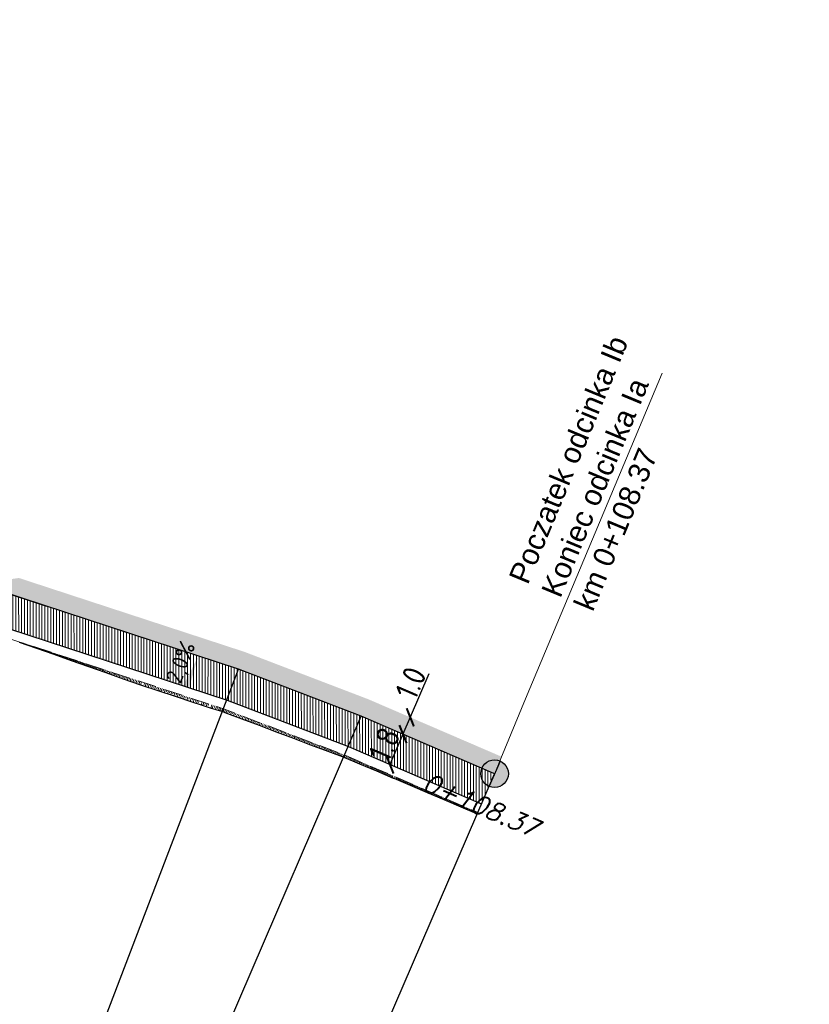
# Model space of a CAD drawing. Header units: metres. Extents: x 8431043 to 8456388, y 5766167 to 5771876.
# Tile 27 of 31: x 8434361 to 8434404, y 5770192 to 5770245. Entities that reach past the tile are written whole.
import ezdxf

# ---------------------------------------------------------------- set-up
doc = ezdxf.new("R2010")
doc.units = ezdxf.units.M
for name, pattern in [('4011', [6, 4, -2]), ('ACAD_ISO03W100', [30, 12, -18]), ('ACAD_ISO10W100', [18, 12, -3, 0, -3]), ('CIĄGŁA', [0])]:
    doc.linetypes.add(name, pattern=pattern)
for name, color, linetype, lineweight in [('_OPISY', 7, 'Continuous', 25), ('kreskowanie skarp', 250, 'Continuous', 15), ('linia', 7, 'CIĄGŁA', 20), ('pochylenia', 7, 'Continuous', 13), ('WYMIARY', 253, 'Continuous', 13), ('Zalacznik_3_Rowy DW837|Zalacznik_3_Rowy DW837|zdi pobocze', 250, '4011', 18), ('zdi_obrzeze chodnikowe 8x30', 6, 'Continuous', 30)]:
    doc.layers.add(name, color=color, linetype=linetype, lineweight=lineweight)
for name, color, linetype in [('C-DROGI-SYTUACJA', 7, 'Continuous'), ('C-DROGI-SYTUACJA-ETYKIETY', 1, 'Continuous'), ('DRO_Podzespół', 7, 'Continuous'), ('S-5_opis_hektometr', 20, 'Continuous'), ('S-5_opis_pkt_geometrycznych', 20, 'Continuous')]:
    doc.layers.add(name, color=color, linetype=linetype)
doc.layers.add('hatch zdi chodniki', color=7, linetype='Continuous', lineweight=0, true_color=0x8345ba)
doc.styles.add('! romans poch 1.8 mm szer 1', font='romans.shx', dxfattribs={"oblique": 15, "height": 1.8})
doc.styles.add('ISOCP', font='geniso.shx')
doc.styles.add('własny_500', font='isocp.shx', dxfattribs={"width": 0.9, "height": 1.2})
doc.dimstyles.new('kopia własny 500', dxfattribs={"dimtxt": 1.2, "dimasz": 0.8, "dimexe": 0.1795, "dimexo": 0.0625, "dimgap": 0.09, "dimtad": 3, "dimdec": 1, "dimzin": 0, "dimdsep": 46, "dimtxsty": 'własny_500', "dimblk": 'ARCHTICK', "dimcen": 0.09, "dimaunit": 2, "dimadec": 4, "dimazin": 0, "dimtfac": 1, "dimtdec": 1, "dimtofl": 0, "dimtmove": 2, "dimatfit": 3, "dimldrblk": 'ARCHTICK', "dimfxl": 1, "dimtolj": 1, "dimtzin": 0, "dimarcsym": 0})

# ---------------------------------------------------------------- blocks, each defined once
blk = doc.blocks.new('_ARCHTICK')
at = {"color": 0, "linetype": 'ByBlock', "const_width": 0.15}
blk.add_lwpolyline([(-0.5, -0.5), (0.5, 0.5)], dxfattribs=at)
blk = doc.blocks.new('*D61')
at = {"layer": 'Defpoints', "color": 0, "transparency": 16777216}
for p in [(8434382.415, 5770207.279), (8434381.926, 5770206.401), (8434382.019, 5770206.36)]:
    blk.add_point(p, dxfattribs=at)
at = {"layer": 'WYMIARY', "color": 0, "lineweight": -2, "transparency": 16777216}
for p, q in [((8434383.339, 5770209.679), (8434382.322, 5770207.319)), ((8434382.322, 5770207.319), (8434381.926, 5770206.401))]:
    blk.add_line(p, q, dxfattribs=at)
at = {"layer": 'WYMIARY', "color": 0, "lineweight": -2, "transparency": 16777216, "xscale": 0.75, "yscale": 0.75, "zscale": 0.75}
for p, rotation in [((8434382.322, 5770207.319), 66.68936636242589), ((8434381.926, 5770206.401), 246.6893663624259)]:
    blk.add_blockref('_ARCHTICK', p, dxfattribs=dict(at, rotation=rotation))
at = {"layer": 'WYMIARY', "color": 0, "transparency": 16777216, "insert": (8434382.349, 5770209.19), "char_height": 1.25, "attachment_point": 5, "rotation": 66.6894, "style": 'ISOCP'}
blk.add_mtext('\\A1;1.0', dxfattribs=at)
blk = doc.blocks.new('*D62')
at = {"layer": 'Defpoints', "color": 0, "transparency": 16777216}
for p in [(8434382.019, 5770206.36), (8434381.214, 5770204.748), (8434381.214, 5770204.748)]:
    blk.add_point(p, dxfattribs=at)
at = {"layer": 'WYMIARY', "color": 0, "lineweight": -2, "transparency": 16777216}
blk.add_line((8434381.926, 5770206.401), (8434381.214, 5770204.748), dxfattribs=at)
at = {"layer": 'WYMIARY', "color": 0, "lineweight": -2, "transparency": 16777216, "xscale": 0.75, "yscale": 0.75, "zscale": 0.75}
for p, rotation in [((8434381.926, 5770206.401), 66.68936636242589), ((8434381.214, 5770204.748), 246.6893663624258)]:
    blk.add_blockref('_ARCHTICK', p, dxfattribs=dict(at, rotation=rotation))
at = {"layer": 'WYMIARY', "color": 0, "transparency": 16777216, "insert": (8434380.913, 5770205.857), "char_height": 1.25, "attachment_point": 5, "rotation": 66.6894, "style": 'ISOCP'}
blk.add_mtext('\\A1;1.8', dxfattribs=at)
blk = doc.blocks.new('*D75')
at = {"layer": 'Defpoints', "color": 0, "transparency": 16777216}
for p in [(8434749.828, 5771876.32), (8434750.943, 5771875.576), (8432377.706, 5768319.94)]:
    blk.add_point(p, dxfattribs=at)
at = {"layer": 'WYMIARY', "color": 0, "lineweight": -2, "transparency": 16777216}
blk.add_line((8432378.821, 5768319.196), (8434750.943, 5771875.576), dxfattribs=at)
at = {"layer": 'WYMIARY', "color": 0, "lineweight": -2, "transparency": 16777216, "xscale": 0.75, "yscale": 0.75, "zscale": 0.75}
for p, rotation in [((8434750.943, 5771875.576), 56.29653123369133), ((8432378.821, 5768319.196), 236.2965312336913)]:
    blk.add_blockref('_ARCHTICK', p, dxfattribs=dict(at, rotation=rotation))
at = {"layer": 'WYMIARY', "color": 0, "transparency": 16777216, "insert": (8433564.287, 5770097.783), "char_height": 1.25, "attachment_point": 5, "rotation": 56.2965, "style": 'ISOCP'}
blk.add_mtext('\\A1;4274.9', dxfattribs=at)
blk = doc.blocks.new('*U80')
at = {"layer": 'C-DROGI-SYTUACJA', "color": 1, "linetype": 'ACAD_ISO10W100', "lineweight": 13, "ltscale": 0.3}
for p, q in [((8434372.966, 5770209.937), (8434304.064, 5770232.504)), ((8434379.651, 5770207.381), (8434372.966, 5770209.937)), ((8434386.914, 5770204.251), (8434379.651, 5770207.381))]:
    blk.add_line(p, q, dxfattribs=at)
at = {"layer": 'C-DROGI-SYTUACJA', "color": 253, "linetype": 'ACAD_ISO03W100', "lineweight": 13, "ltscale": 0.1}
for p, q in [((8434372.966, 5770209.937), (8434372.966, 5770209.937)), ((8434372.966, 5770209.937), (8434372.966, 5770209.937)), ((8434379.651, 5770207.381), (8434379.651, 5770207.381)), ((8434379.651, 5770207.381), (8434379.651, 5770207.381))]:
    blk.add_line(p, q, dxfattribs=at)
blk = doc.blocks.new('symbol hektometru sytuacja')
at = {"layer": 'S-5_opis_hektometr'}
blk.add_hatch(color=1, dxfattribs=at).paths.add_polyline_path([(0, 0.5, 0.414214), (-0.5, 0, 0.414214), (0, -0.5)])
at = {"layer": 'S-5_opis_hektometr', "color": 1}
blk.add_lwpolyline([(0, -0.5), (0, 0.5)], dxfattribs=at)
blk.add_circle((0, 0), 0.5, dxfattribs=at)
blk = doc.blocks.new('*U81')
at = {"layer": 'S-5_opis_hektometr', "color": 1, "linetype": 'Continuous', "lineweight": -3, "xscale": 1.5, "yscale": 1.5, "zscale": 1.5, "rotation": 156.6893663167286}
blk.add_blockref('symbol hektometru sytuacja', (8434386.914, 5770204.251), dxfattribs=at)
at = {"layer": 'S-5_opis_hektometr', "color": 7, "linetype": 'Continuous', "lineweight": -3, "insert": (8434386.37, 5770202.988), "char_height": 1, "attachment_point": 2, "rotation": 336.6894, "style": '! romans poch 1.8 mm szer 1'}
blk.add_mtext('0+108.37', dxfattribs=at)
blk = doc.blocks.new('*U82')
at = {"layer": 'S-5_opis_pkt_geometrycznych', "color": 20, "linetype": 'Continuous', "lineweight": -3}
for p, q in [((8434361.077, 5770178.847), (8434372.966, 5770209.937)), ((8434366.452, 5770176.749), (8434379.651, 5770207.381)), ((8434368.697, 5770161.973), (8434386.914, 5770204.251))]:
    blk.add_line(p, q, dxfattribs=at)
blk = doc.blocks.new('sdd')
at = {"layer": 'linia', "flags": 128}
blk.add_lwpolyline([(8434386.914, 5770204.251), (8434388.604, 5770208.328), (8434396.05, 5770226.058)], dxfattribs=at)
at = {"layer": 'C-DROGI-SYTUACJA', "color": 7, "linetype": 'Continuous', "lineweight": -3}
blk.add_blockref('*U80', (0, 0), dxfattribs=at)
at = {"layer": 'C-DROGI-SYTUACJA-ETYKIETY', "color": 4, "linetype": 'Continuous', "lineweight": 35}
for name in ['*U81', '*U82']:
    blk.add_blockref(name, (0, 0), dxfattribs=at)
at = {"layer": '_OPISY', "linetype": 'Continuous', "insert": (8434392.277, 5770213.019), "char_height": 1.15, "width": 39.94755, "attachment_point": 7, "rotation": 67.5241, "style": 'ISOCP'}
blk.add_mtext('{\\fArial|b0|i0|c238|p34;Poczatek odcinka Ib\\PKoniec odcinka Ia\\Pkm 0+108.37}', dxfattribs=at)

msp = doc.modelspace()

# ---------------------------------------------------------------- hatches: boundary and pattern name
at = {"layer": 'hatch zdi chodniki', "lineweight": 13, "transparency": 33554687}
h = msp.add_hatch(dxfattribs=at)
h.set_pattern_fill('DOTS', color=3, scale=0.13, style=0)
h.paths.add_polyline_path([(8434291.477, 5770237.592), (8434289.272, 5770237.22), (8434294.219, 5770235.709), (8434304.064, 5770232.504), (8434352.975, 5770216.485), (8434351.386, 5770218.057), (8434304.375, 5770233.454), (8434294.52, 5770236.663)])
h.paths.add_polyline_path([(8434266.018, 5770244.733), (8434265.639, 5770244.676), (8434266.015, 5770244.554)])
h.paths.add_polyline_path([(8434267.85, 5770245.01), (8434266.018, 5770244.733), (8434266.015, 5770244.554), (8434270.421, 5770243.126), (8434280.902, 5770239.775), (8434284.092, 5770238.801), (8434282.471, 5770240.342), (8434281.2, 5770240.73), (8434270.728, 5770244.077)])
h.paths.add_polyline_path([(8434149.083, 5770283.339), (8434146.907, 5770283.089), (8434157.392, 5770279.145), (8434183.652, 5770271.152), (8434226.176, 5770257.466), (8434259.239, 5770246.75), (8434257.644, 5770248.318), (8434226.484, 5770258.418), (8434183.951, 5770272.107), (8434157.714, 5770280.092)])
h.paths.add_polyline_path([(8434094.662, 5770300.267), (8434093.121, 5770301.888), (8434084.6, 5770304.97), (8434081.22, 5770305.98), (8434077.409, 5770307.545), (8434076.937, 5770306.658), (8434080.886, 5770305.036), (8434084.287, 5770304.02)])
h.paths.add_polyline_path([(8434101.584, 5770298.826), (8434099.363, 5770298.566), (8434102.578, 5770297.403), (8434143.622, 5770284.325), (8434142.025, 5770285.883), (8434102.9, 5770298.35)])
h.paths.add_polyline_path([(8434011.442, 5770340.526), (8434009.246, 5770340.649), (8434010.908, 5770339.677), (8434013.388, 5770338.368), (8434047.859, 5770319.647), (8434066.478, 5770310.954), (8434076.937, 5770306.658), (8434077.409, 5770307.545), (8434066.88, 5770311.87), (8434048.31, 5770320.54), (8434013.86, 5770339.25)])
h.paths.add_polyline_path([(8433893.006, 5770405.515), (8433891.889, 5770405.573), (8433905.229, 5770398.018), (8433905.33, 5770397.958), (8433905.528, 5770398.422), (8433905.48, 5770398.45)])
h.paths.add_polyline_path([(8433748.793, 5770512.117), (8433746.759, 5770513.046), (8433749.963, 5770509.073), (8433750.804, 5770508.222), (8433762.888, 5770493.325), (8433772.314, 5770482.022), (8433776.22, 5770478.9), (8433763.66, 5770493.96), (8433751.55, 5770508.89), (8433750.71, 5770509.74)])
h.paths.add_polyline_path([(8433722.133, 5770543.576), (8433721.656, 5770545.761), (8433699.12, 5770573.7), (8433684.56, 5770591.47), (8433678.06, 5770600.19), (8433665.01, 5770615.39), (8433650.72, 5770633.02), (8433646.54, 5770638.47), (8433641.4, 5770644.56), (8433638.24, 5770647.86), (8433633.92, 5770651.89), (8433628.93, 5770655.99), (8433625.45, 5770658.54), (8433620.64, 5770661.61), (8433615.52, 5770664.21), (8433611.16, 5770665.93), (8433605.98, 5770667.46), (8433600.42, 5770668.54), (8433595.22, 5770669.19), (8433591.69, 5770669.45), (8433588.3, 5770669.58), (8433585.73, 5770669.59), (8433584.66, 5770669.57), (8433578.02, 5770669.4), (8433570.07, 5770668.93), (8433535.02, 5770665.16), (8433485.31, 5770659.82), (8433471.71, 5770658.26), (8433462.94, 5770656.9), (8433452.67, 5770654.68), (8433445.44, 5770652.68), (8433437.08, 5770649.89), (8433430.89, 5770647.48), (8433422.58, 5770643.75), (8433415.28, 5770639.99), (8433407.52, 5770635.43), (8433399.86, 5770630.32), (8433394.21, 5770626.11), (8433389.06, 5770621.91), (8433384.92, 5770618.26), (8433379.84, 5770613.41), (8433375.1, 5770608.47), (8433369.83, 5770602.43), (8433366.47, 5770598.28), (8433360.39, 5770590.39), (8433330.15, 5770550.58), (8433325.4, 5770544.43), (8433322.62, 5770541.08), (8433319.22, 5770537.42), (8433315.34, 5770533.91), (8433311.49, 5770531.11), (8433308.5, 5770529.35), (8433305.18, 5770527.75), (8433300.92, 5770526.19), (8433296.07, 5770525.01), (8433292.33, 5770524.5), (8433289.92, 5770524.35), (8433287.56, 5770524.33), (8433283.49, 5770524.61), (8433278.75, 5770525.44), (8433274.38, 5770526.72), (8433271.03, 5770528.06), (8433267.26, 5770529.98), (8433263.73, 5770532.25), (8433259.5, 5770535.71), (8433256.42, 5770538.88), (8433255.372, 5770540.221), (8433254.831, 5770539.289), (8433255.665, 5770538.222), (8433258.823, 5770534.972), (8433263.141, 5770531.44), (8433266.761, 5770529.112), (8433270.617, 5770527.148), (8433274.053, 5770525.774), (8433278.523, 5770524.465), (8433283.369, 5770523.616), (8433287.53, 5770523.33), (8433289.955, 5770523.35), (8433292.429, 5770523.504), (8433296.256, 5770524.026), (8433301.211, 5770525.232), (8433305.57, 5770526.828), (8433308.972, 5770528.467), (8433312.039, 5770530.273), (8433315.971, 5770533.133), (8433319.923, 5770536.708), (8433323.372, 5770540.42), (8433326.181, 5770543.805), (8433330.944, 5770549.972), (8433361.184, 5770589.782), (8433367.255, 5770597.66), (8433370.596, 5770601.786), (8433375.838, 5770607.795), (8433380.546, 5770612.702), (8433385.596, 5770617.523), (8433389.707, 5770621.147), (8433394.825, 5770625.321), (8433400.437, 5770629.503), (8433408.051, 5770634.582), (8433415.763, 5770639.114), (8433423.014, 5770642.849), (8433431.276, 5770646.557), (8433437.42, 5770648.949), (8433445.732, 5770651.723), (8433452.909, 5770653.709), (8433463.122, 5770655.916), (8433471.844, 5770657.269), (8433485.42, 5770658.826), (8433535.127, 5770664.166), (8433570.153, 5770667.933), (8433577.874, 5770668.39), (8433592.619, 5770665.234), (8433598.335, 5770664.537), (8433606.412, 5770662.749), (8433611.111, 5770661.077), (8433616.22, 5770658.705), (8433620.647, 5770656.174), (8433628.138, 5770651.177), (8433630.683, 5770649.391), (8433643.107, 5770640.987), (8433645.761, 5770637.843), (8433649.935, 5770632.401), (8433664.242, 5770614.749), (8433677.279, 5770599.565), (8433683.772, 5770590.854), (8433698.344, 5770573.069)])
h.paths.add_polyline_path([(8433727.509, 5770538.504), (8433725.475, 5770539.433), (8433743.033, 5770517.666), (8433742.555, 5770519.85)])
h.paths.add_polyline_path([(8433804.671, 5770453.717), (8433807.358, 5770451.327), (8433816.902, 5770444.971), (8433867.591, 5770417.645), (8433884.716, 5770409.271), (8433884.037, 5770410.16), (8433867.82, 5770418.09), (8433817.16, 5770445.4)])
h.paths.add_polyline_path([(8434386.872, 5770204.269), (8434387.262, 5770205.19), (8434380.028, 5770208.307), (8434373.3, 5770210.88), (8434361.004, 5770214.907), (8434358.792, 5770214.579), (8434372.966, 5770209.937), (8434379.651, 5770207.381)])
h.paths.add_polyline_path([(8433975.043, 5770359.953), (8433974.8, 5770359.516), (8433982.782, 5770355.08), (8434001.014, 5770345.462), (8434003.204, 5770344.181), (8434001.72, 5770345.655), (8433983.02, 5770355.52)])
at = {"layer": 'hatch zdi chodniki', "lineweight": 5}
h = msp.add_hatch(dxfattribs=at)
h.set_pattern_fill('ANSI31', color=256, scale=0.05, angle=45, style=0)
h.paths.add_polyline_path([(8434283.566, 5770237.08), (8434284.092, 5770238.801), (8434280.902, 5770239.775), (8434270.421, 5770243.126), (8434266.015, 5770244.554), (8434265.975, 5770242.674), (8434269.87, 5770241.412), (8434280.365, 5770238.057)])
h.paths.add_polyline_path([(8434289.272, 5770237.22), (8434288.747, 5770235.498), (8434293.678, 5770233.992), (8434303.506, 5770230.793), (8434352.414, 5770214.774), (8434352.975, 5770216.485), (8434304.064, 5770232.504), (8434294.219, 5770235.709)])
h.paths.add_polyline_path([(8434386.169, 5770202.612), (8434386.872, 5770204.269), (8434379.651, 5770207.381), (8434372.966, 5770209.937), (8434358.792, 5770214.579), (8434358.232, 5770212.869), (8434372.364, 5770208.24), (8434378.973, 5770205.713)])

# ---------------------------------------------------------------- linework, layer by layer
at = {"layer": 'C-DROGI-SYTUACJA', "color": 1, "linetype": 'ACAD_ISO10W100', "lineweight": 13, "ltscale": 0.3}
for p, q in [((8434372.966, 5770209.937), (8434304.064, 5770232.504)), ((8434379.651, 5770207.381), (8434372.966, 5770209.937)), ((8434386.914, 5770204.251), (8434379.651, 5770207.381))]:
    msp.add_line(p, q, dxfattribs=at)
at = {"layer": 'C-DROGI-SYTUACJA', "color": 253, "linetype": 'ACAD_ISO03W100', "lineweight": 13, "ltscale": 0.1}
for p, q in [((8434372.966, 5770209.937), (8434372.966, 5770209.937)), ((8434372.966, 5770209.937), (8434372.966, 5770209.937)), ((8434379.651, 5770207.381), (8434379.651, 5770207.381)), ((8434379.651, 5770207.381), (8434379.651, 5770207.381))]:
    msp.add_line(p, q, dxfattribs=at)
at = {"layer": 'DRO_Podzespół'}
msp.add_lwpolyline([(8434385.94, 5770202.07), (8434385.096, 5770202.429), (8434384.176, 5770202.821), (8434383.255, 5770203.212), (8434382.335, 5770203.603), (8434381.442, 5770203.983), (8434381.415, 5770203.994), (8434380.494, 5770204.385), (8434379.573, 5770204.775), (8434378.724, 5770205.135), (8434378.691, 5770205.151), (8434378.672, 5770205.16), (8434378.785, 5770205.111), (8434377.848, 5770205.46), (8434376.911, 5770205.812), (8434375.975, 5770206.164), (8434375.039, 5770206.515), (8434374.103, 5770206.867), (8434373.167, 5770207.218), (8434372.231, 5770207.57), (8434372.123, 5770207.611), (8434372.083, 5770207.628), (8434372.06, 5770207.638), (8434371.44, 5770207.826), (8434370.888, 5770208.003), (8434370.489, 5770208.133), (8434369.538, 5770208.445), (8434368.588, 5770208.756), (8434367.64, 5770209.072), (8434366.696, 5770209.404), (8434365.753, 5770209.737), (8434364.809, 5770210.069), (8434363.866, 5770210.401), (8434362.922, 5770210.733), (8434361.979, 5770211.065), (8434361.035, 5770211.397)], dxfattribs=at)
at = {"layer": 'kreskowanie skarp'}
for p, q in [((8434361.114, 5770211.399), (8434361.105, 5770211.372)), ((8434361.21, 5770211.367), (8434361.205, 5770211.353)), ((8434361.224, 5770211.363), (8434361.215, 5770211.334)), ((8434361.239, 5770211.358), (8434361.234, 5770211.343)), ((8434361.253, 5770211.353), (8434361.244, 5770211.324)), ((8434361.268, 5770211.348), (8434361.263, 5770211.333)), ((8434361.283, 5770211.343), (8434361.273, 5770211.313)), ((8434361.298, 5770211.338), (8434361.293, 5770211.323)), ((8434361.313, 5770211.334), (8434361.303, 5770211.303)), ((8434361.328, 5770211.328), (8434361.323, 5770211.313)), ((8434361.344, 5770211.323), (8434361.334, 5770211.292)), ((8434361.36, 5770211.318), (8434361.354, 5770211.302)), ((8434361.375, 5770211.313), (8434361.365, 5770211.281)), ((8434361.392, 5770211.308), (8434361.386, 5770211.292)), ((8434361.408, 5770211.302), (8434361.397, 5770211.27)), ((8434361.424, 5770211.297), (8434361.419, 5770211.281)), ((8434361.441, 5770211.292), (8434361.43, 5770211.258)), ((8434361.458, 5770211.286), (8434361.452, 5770211.269)), ((8434361.474, 5770211.281), (8434361.463, 5770211.246)), ((8434361.492, 5770211.275), (8434361.486, 5770211.258)), ((8434361.509, 5770211.269), (8434361.497, 5770211.234)), ((8434361.526, 5770211.264), (8434361.521, 5770211.246)), ((8434361.544, 5770211.258), (8434361.532, 5770211.222)), ((8434361.562, 5770211.252), (8434361.556, 5770211.234)), ((8434361.58, 5770211.246), (8434361.568, 5770211.209)), ((8434361.598, 5770211.24), (8434361.592, 5770211.222)), ((8434361.617, 5770211.234), (8434361.605, 5770211.197)), ((8434361.636, 5770211.228), (8434361.629, 5770211.209)), ((8434361.655, 5770211.222), (8434361.642, 5770211.183)), ((8434361.674, 5770211.215), (8434361.667, 5770211.196)), ((8434361.693, 5770211.209), (8434361.68, 5770211.17)), ((8434361.713, 5770211.203), (8434361.706, 5770211.183)), ((8434361.732, 5770211.196), (8434361.719, 5770211.156)), ((8434361.752, 5770211.19), (8434361.746, 5770211.169)), ((8434361.772, 5770211.183), (8434361.759, 5770211.142)), ((8434361.793, 5770211.176), (8434361.786, 5770211.156)), ((8434361.814, 5770211.17), (8434361.8, 5770211.128)), ((8434361.834, 5770211.163), (8434361.827, 5770211.142)), ((8434361.855, 5770211.156), (8434361.841, 5770211.113)), ((8434361.877, 5770211.149), (8434361.87, 5770211.127)), ((8434361.898, 5770211.142), (8434361.884, 5770211.098)), ((8434361.92, 5770211.135), (8434361.913, 5770211.113)), ((8434361.942, 5770211.127), (8434361.928, 5770211.083)), ((8434361.964, 5770211.12), (8434361.957, 5770211.098)), ((8434361.987, 5770211.113), (8434361.972, 5770211.067)), ((8434362.01, 5770211.105), (8434362.002, 5770211.082)), ((8434362.033, 5770211.098), (8434362.017, 5770211.051)), ((8434362.056, 5770211.09), (8434362.048, 5770211.067)), ((8434362.079, 5770211.082), (8434362.064, 5770211.035)), ((8434362.103, 5770211.075), (8434362.095, 5770211.051)), ((8434362.127, 5770211.067), (8434362.111, 5770211.018)), ((8434362.152, 5770211.059), (8434362.144, 5770211.034)), ((8434362.176, 5770211.051), (8434362.16, 5770211.001)), ((8434362.201, 5770211.043), (8434362.193, 5770211.018)), ((8434362.226, 5770211.034), (8434362.209, 5770210.984)), ((8434362.251, 5770211.026), (8434362.243, 5770211)), ((8434362.277, 5770211.018), (8434362.26, 5770210.966)), ((8434362.303, 5770211.009), (8434362.295, 5770210.983)), ((8434362.329, 5770211.001), (8434362.312, 5770210.948)), ((8434362.356, 5770210.992), (8434362.347, 5770210.965)), ((8434362.383, 5770210.983), (8434362.365, 5770210.929)), ((8434362.41, 5770210.974), (8434362.401, 5770210.947)), ((8434362.437, 5770210.965), (8434362.419, 5770210.91)), ((8434362.465, 5770210.956), (8434362.456, 5770210.928)), ((8434362.493, 5770210.947), (8434362.474, 5770210.89)), ((8434362.521, 5770210.938), (8434362.512, 5770210.909)), ((8434362.55, 5770210.928), (8434362.531, 5770210.871)), ((8434362.579, 5770210.919), (8434362.569, 5770210.89)), ((8434362.608, 5770210.909), (8434362.589, 5770210.85)), ((8434362.638, 5770210.9), (8434362.628, 5770210.87)), ((8434362.667, 5770210.89), (8434362.648, 5770210.829)), ((8434362.698, 5770210.88), (8434362.688, 5770210.849)), ((8434362.728, 5770210.87), (8434362.708, 5770210.808)), ((8434362.759, 5770210.86), (8434362.749, 5770210.829)), ((8434362.79, 5770210.85), (8434362.77, 5770210.786)), ((8434362.822, 5770210.839), (8434362.811, 5770210.807)), ((8434362.854, 5770210.829), (8434362.833, 5770210.764)), ((8434362.886, 5770210.818), (8434362.875, 5770210.786)), ((8434362.919, 5770210.808), (8434362.897, 5770210.742)), ((8434362.952, 5770210.797), (8434362.941, 5770210.763)), ((8434362.985, 5770210.786), (8434362.963, 5770210.718)), ((8434363.019, 5770210.775), (8434363.008, 5770210.741)), ((8434363.053, 5770210.764), (8434363.03, 5770210.695)), ((8434363.087, 5770210.752), (8434363.076, 5770210.718)), ((8434363.122, 5770210.741), (8434363.099, 5770210.671)), ((8434363.157, 5770210.729), (8434363.146, 5770210.694)), ((8434363.193, 5770210.718), (8434363.169, 5770210.646)), ((8434363.229, 5770210.706), (8434363.217, 5770210.67)), ((8434363.265, 5770210.694), (8434363.241, 5770210.62)), ((8434363.302, 5770210.682), (8434363.29, 5770210.645)), ((8434363.339, 5770210.67), (8434363.315, 5770210.595)), ((8434363.377, 5770210.658), (8434363.365, 5770210.619)), ((8434363.415, 5770210.645), (8434363.39, 5770210.568)), ((8434363.453, 5770210.632), (8434363.441, 5770210.594)), ((8434363.492, 5770210.62), (8434363.467, 5770210.541)), ((8434363.532, 5770210.607), (8434363.519, 5770210.567)), ((8434363.571, 5770210.594), (8434363.545, 5770210.514)), ((8434363.611, 5770210.581), (8434363.598, 5770210.54)), ((8434363.652, 5770210.567), (8434363.625, 5770210.485)), ((8434363.693, 5770210.554), (8434363.679, 5770210.513)), ((8434363.734, 5770210.54), (8434363.707, 5770210.457)), ((8434363.776, 5770210.527), (8434363.763, 5770210.484)), ((8434363.819, 5770210.513), (8434363.791, 5770210.427)), ((8434363.862, 5770210.499), (8434363.847, 5770210.455)), ((8434363.905, 5770210.485), (8434363.876, 5770210.397)), ((8434363.949, 5770210.47), (8434363.934, 5770210.426)), ((8434363.993, 5770210.456), (8434363.964, 5770210.366)), ((8434364.038, 5770210.441), (8434364.023, 5770210.396)), ((8434364.083, 5770210.426), (8434364.053, 5770210.335)), ((8434364.129, 5770210.411), (8434364.114, 5770210.365)), ((8434364.175, 5770210.396), (8434364.145, 5770210.303)), ((8434364.222, 5770210.381), (8434364.206, 5770210.333)), ((8434364.269, 5770210.365), (8434364.238, 5770210.27)), ((8434364.317, 5770210.35), (8434364.301, 5770210.301)), ((8434364.365, 5770210.334), (8434364.333, 5770210.236)), ((8434364.414, 5770210.318), (8434364.398, 5770210.268)), ((8434364.464, 5770210.302), (8434364.431, 5770210.202)), ((8434364.514, 5770210.285), (8434364.497, 5770210.235)), ((8434364.564, 5770210.269), (8434364.531, 5770210.167)), ((8434364.615, 5770210.252), (8434364.598, 5770210.2)), ((8434364.667, 5770210.235), (8434364.632, 5770210.131)), ((8434364.719, 5770210.218), (8434364.702, 5770210.165)), ((8434364.772, 5770210.201), (8434364.737, 5770210.094)), ((8434364.825, 5770210.183), (8434364.807, 5770210.129)), ((8434364.879, 5770210.166), (8434364.843, 5770210.057)), ((8434364.933, 5770210.148), (8434364.915, 5770210.093)), ((8434364.988, 5770210.13), (8434364.952, 5770210.018)), ((8434365.044, 5770210.112), (8434365.026, 5770210.055)), ((8434365.1, 5770210.093), (8434365.063, 5770209.979)), ((8434365.157, 5770210.074), (8434365.138, 5770210.017)), ((8434365.215, 5770210.056), (8434365.177, 5770209.939)), ((8434365.273, 5770210.037), (8434365.254, 5770209.978)), ((8434365.332, 5770210.017), (8434365.293, 5770209.898)), ((8434365.391, 5770209.998), (8434365.372, 5770209.938)), ((8434365.451, 5770209.978), (8434365.412, 5770209.857)), ((8434365.512, 5770209.958), (8434365.492, 5770209.897)), ((8434365.574, 5770209.938), (8434365.533, 5770209.814)), ((8434365.636, 5770209.918), (8434365.615, 5770209.855)), ((8434365.698, 5770209.897), (8434365.657, 5770209.77)), ((8434365.762, 5770209.876), (8434365.741, 5770209.812)), ((8434365.826, 5770209.855), (8434365.784, 5770209.726)), ((8434365.891, 5770209.834), (8434365.87, 5770209.769)), ((8434365.957, 5770209.813), (8434365.913, 5770209.68)), ((8434366.023, 5770209.791), (8434366.001, 5770209.724)), ((8434366.09, 5770209.769), (8434366.046, 5770209.633)), ((8434366.158, 5770209.747), (8434366.135, 5770209.678)), ((8434366.226, 5770209.724), (8434366.181, 5770209.586)), ((8434366.296, 5770209.702), (8434366.273, 5770209.632)), ((8434366.366, 5770209.679), (8434366.319, 5770209.537)), ((8434366.436, 5770209.655), (8434366.413, 5770209.584)), ((8434366.508, 5770209.632), (8434366.461, 5770209.487)), ((8434366.58, 5770209.608), (8434366.556, 5770209.535)), ((8434366.653, 5770209.584), (8434366.605, 5770209.436)), ((8434366.727, 5770209.56), (8434366.703, 5770209.485)), ((8434366.802, 5770209.536), (8434366.753, 5770209.384)), ((8434366.878, 5770209.511), (8434366.853, 5770209.434)), ((8434366.954, 5770209.486), (8434366.904, 5770209.331)), ((8434367.031, 5770209.461), (8434367.006, 5770209.382)), ((8434367.11, 5770209.435), (8434367.058, 5770209.277)), ((8434367.189, 5770209.409), (8434367.162, 5770209.329)), ((8434367.268, 5770209.383), (8434367.216, 5770209.222)), ((8434367.349, 5770209.357), (8434367.322, 5770209.275)), ((8434367.431, 5770209.33), (8434367.377, 5770209.165)), ((8434367.513, 5770209.303), (8434367.486, 5770209.219)), ((8434367.597, 5770209.276), (8434367.541, 5770209.107)), ((8434367.625, 5770209.077), (8434367.681, 5770209.248)), ((8434367.708, 5770209.048), (8434367.708, 5770209.049)), ((8434367.848, 5770209.193), (8434367.82, 5770209.107)), ((8434367.934, 5770209.165), (8434367.877, 5770208.993)), ((8434368.02, 5770209.137), (8434367.992, 5770209.051)), ((8434368.106, 5770209.109), (8434368.049, 5770208.936)), ((8434368.193, 5770209.08), (8434368.164, 5770208.994)), ((8434368.279, 5770209.052), (8434368.222, 5770208.878)), ((8434368.366, 5770209.023), (8434368.338, 5770208.936)), ((8434368.454, 5770208.995), (8434368.396, 5770208.82)), ((8434368.541, 5770208.966), (8434368.512, 5770208.878)), ((8434368.629, 5770208.937), (8434368.571, 5770208.761)), ((8434368.659, 5770208.732), (8434368.717, 5770208.908)), ((8434368.8, 5770208.881), (8434368.743, 5770208.705)), ((8434368.888, 5770208.852), (8434368.859, 5770208.764)), ((8434368.976, 5770208.824), (8434368.919, 5770208.648)), ((8434369.064, 5770208.795), (8434369.035, 5770208.707)), ((8434369.152, 5770208.766), (8434369.095, 5770208.59)), ((8434369.24, 5770208.737), (8434369.211, 5770208.649)), ((8434369.328, 5770208.708), (8434369.271, 5770208.532)), ((8434369.416, 5770208.68), (8434369.387, 5770208.592)), ((8434369.504, 5770208.651), (8434369.447, 5770208.475)), ((8434369.592, 5770208.622), (8434369.563, 5770208.534)), ((8434369.68, 5770208.593), (8434369.623, 5770208.417)), ((8434369.768, 5770208.564), (8434369.739, 5770208.476)), ((8434369.856, 5770208.535), (8434369.799, 5770208.359)), ((8434369.944, 5770208.507), (8434369.916, 5770208.419)), ((8434370.032, 5770208.478), (8434369.975, 5770208.302)), ((8434370.12, 5770208.449), (8434370.092, 5770208.361)), ((8434370.208, 5770208.42), (8434370.151, 5770208.244)), ((8434370.296, 5770208.391), (8434370.268, 5770208.303)), ((8434370.384, 5770208.362), (8434370.327, 5770208.186)), ((8434370.472, 5770208.334), (8434370.444, 5770208.246)), ((8434370.56, 5770208.305), (8434370.503, 5770208.129)), ((8434370.648, 5770208.276), (8434370.62, 5770208.188)), ((8434370.736, 5770208.247), (8434370.679, 5770208.071)), ((8434370.824, 5770208.218), (8434370.796, 5770208.13)), ((8434370.855, 5770208.014), (8434370.855, 5770208.014)), ((8434370.938, 5770207.987), (8434370.995, 5770208.162)), ((8434371.079, 5770208.135), (8434371.022, 5770207.96)), ((8434371.166, 5770208.106), (8434371.138, 5770208.019)), ((8434371.254, 5770208.078), (8434371.197, 5770207.904)), ((8434371.341, 5770208.049), (8434371.312, 5770207.963)), ((8434371.455, 5770207.821), (8434371.511, 5770207.993)), ((8434371.594, 5770207.966), (8434371.539, 5770207.796)), ((8434371.679, 5770207.938), (8434371.652, 5770207.854)), ((8434371.764, 5770207.911), (8434371.709, 5770207.744)), ((8434371.847, 5770207.883), (8434371.82, 5770207.801)), ((8434371.37, 5770207.847), (8434371.371, 5770207.848)), ((8434371.929, 5770207.857), (8434371.876, 5770207.694)), ((8434371.958, 5770207.669), (8434372.01, 5770207.83)), ((8434372.041, 5770207.642), (8434372.041, 5770207.642)), ((8434372.094, 5770207.803), (8434372.042, 5770207.644)), ((8434372.123, 5770207.611), (8434372.176, 5770207.772)), ((8434372.199, 5770207.578), (8434372.201, 5770207.581)), ((8434372.263, 5770207.744), (8434372.201, 5770207.581)), ((8434372.284, 5770207.549), (8434372.346, 5770207.712)), ((8434372.428, 5770207.68), (8434372.366, 5770207.519)), ((8434372.509, 5770207.649), (8434372.478, 5770207.569)), ((8434372.589, 5770207.619), (8434372.528, 5770207.458)), ((8434372.67, 5770207.588), (8434372.639, 5770207.508)), ((8434372.75, 5770207.557), (8434372.689, 5770207.398)), ((8434372.829, 5770207.527), (8434372.799, 5770207.447)), ((8434372.909, 5770207.497), (8434372.848, 5770207.338)), ((8434372.988, 5770207.466), (8434372.958, 5770207.387)), ((8434373.067, 5770207.436), (8434373.007, 5770207.278)), ((8434373.146, 5770207.406), (8434373.116, 5770207.327)), ((8434373.225, 5770207.376), (8434373.165, 5770207.219)), ((8434373.303, 5770207.346), (8434373.273, 5770207.268)), ((8434373.381, 5770207.316), (8434373.322, 5770207.16)), ((8434373.459, 5770207.286), (8434373.429, 5770207.209)), ((8434373.537, 5770207.256), (8434373.477, 5770207.102)), ((8434373.614, 5770207.227), (8434373.585, 5770207.15)), ((8434373.691, 5770207.197), (8434373.632, 5770207.043)), ((8434373.768, 5770207.168), (8434373.739, 5770207.091)), ((8434373.845, 5770207.139), (8434373.786, 5770206.986)), ((8434373.921, 5770207.109), (8434373.892, 5770207.033)), ((8434373.998, 5770207.08), (8434373.94, 5770206.928)), ((8434374.074, 5770207.051), (8434374.045, 5770206.975)), ((8434374.15, 5770207.022), (8434374.092, 5770206.871)), ((8434374.225, 5770206.993), (8434374.196, 5770206.918)), ((8434374.301, 5770206.964), (8434374.243, 5770206.814)), ((8434374.376, 5770206.936), (8434374.347, 5770206.861)), ((8434374.451, 5770206.907), (8434374.393, 5770206.758)), ((8434374.525, 5770206.878), (8434374.497, 5770206.804)), ((8434374.6, 5770206.85), (8434374.543, 5770206.701)), ((8434374.674, 5770206.822), (8434374.646, 5770206.748)), ((8434374.748, 5770206.793), (8434374.692, 5770206.646)), ((8434374.822, 5770206.765), (8434374.794, 5770206.691)), ((8434374.895, 5770206.737), (8434374.839, 5770206.59)), ((8434374.969, 5770206.709), (8434374.941, 5770206.636)), ((8434375.042, 5770206.681), (8434374.986, 5770206.535)), ((8434375.115, 5770206.653), (8434375.087, 5770206.58)), ((8434375.187, 5770206.625), (8434375.132, 5770206.48)), ((8434375.26, 5770206.598), (8434375.232, 5770206.525)), ((8434375.332, 5770206.57), (8434375.277, 5770206.426)), ((8434375.404, 5770206.542), (8434375.377, 5770206.47)), ((8434375.476, 5770206.515), (8434375.421, 5770206.372)), ((8434375.548, 5770206.487), (8434375.52, 5770206.416)), ((8434375.619, 5770206.46), (8434375.565, 5770206.318)), ((8434375.69, 5770206.433), (8434375.663, 5770206.362)), ((8434375.761, 5770206.406), (8434375.707, 5770206.264)), ((8434375.832, 5770206.379), (8434375.805, 5770206.308)), ((8434375.903, 5770206.352), (8434375.849, 5770206.211)), ((8434375.973, 5770206.325), (8434375.946, 5770206.255)), ((8434376.043, 5770206.298), (8434375.99, 5770206.158)), ((8434376.113, 5770206.271), (8434376.086, 5770206.202)), ((8434376.183, 5770206.245), (8434376.13, 5770206.106)), ((8434376.252, 5770206.218), (8434376.226, 5770206.149)), ((8434376.322, 5770206.192), (8434376.269, 5770206.053)), ((8434376.391, 5770206.165), (8434376.364, 5770206.096)), ((8434376.459, 5770206.139), (8434376.407, 5770206.001)), ((8434376.528, 5770206.113), (8434376.502, 5770206.044)), ((8434376.597, 5770206.086), (8434376.544, 5770205.95)), ((8434376.665, 5770206.06), (8434376.639, 5770205.992)), ((8434376.733, 5770206.034), (8434376.681, 5770205.899)), ((8434376.801, 5770206.008), (8434376.775, 5770205.941)), ((8434376.868, 5770205.982), (8434376.817, 5770205.848)), ((8434376.936, 5770205.957), (8434376.91, 5770205.889)), ((8434377.003, 5770205.931), (8434376.952, 5770205.797)), ((8434377.07, 5770205.905), (8434377.045, 5770205.838)), ((8434377.137, 5770205.88), (8434377.086, 5770205.746)), ((8434377.204, 5770205.854), (8434377.178, 5770205.788)), ((8434377.27, 5770205.829), (8434377.219, 5770205.696)), ((8434377.336, 5770205.804), (8434377.311, 5770205.737)), ((8434377.402, 5770205.778), (8434377.352, 5770205.647)), ((8434377.468, 5770205.753), (8434377.443, 5770205.687)), ((8434377.534, 5770205.728), (8434377.484, 5770205.597)), ((8434377.599, 5770205.703), (8434377.574, 5770205.638)), ((8434377.665, 5770205.678), (8434377.615, 5770205.548)), ((8434377.73, 5770205.653), (8434377.705, 5770205.588)), ((8434377.795, 5770205.628), (8434377.745, 5770205.499)), ((8434377.859, 5770205.604), (8434377.835, 5770205.539)), ((8434377.924, 5770205.579), (8434377.875, 5770205.45)), ((8434377.988, 5770205.554), (8434377.964, 5770205.49)), ((8434378.052, 5770205.53), (8434378.003, 5770205.402)), ((8434378.116, 5770205.505), (8434378.092, 5770205.442)), ((8434378.179, 5770205.481), (8434378.131, 5770205.355)), ((8434378.243, 5770205.457), (8434378.219, 5770205.394)), ((8434378.306, 5770205.433), (8434378.258, 5770205.307)), ((8434378.368, 5770205.409), (8434378.344, 5770205.346)), ((8434378.431, 5770205.385), (8434378.383, 5770205.261)), ((8434378.493, 5770205.361), (8434378.469, 5770205.299)), ((8434378.555, 5770205.338), (8434378.508, 5770205.214)), ((8434378.57, 5770205.191), (8434378.616, 5770205.311)), ((8434378.701, 5770205.282), (8434378.656, 5770205.164)), ((8434378.737, 5770205.128), (8434378.784, 5770205.25)), ((8434378.784, 5770205.25), (8434378.738, 5770205.129)), ((8434378.865, 5770205.215), (8434378.815, 5770205.1)), ((8434378.654, 5770205.159), (8434378.655, 5770205.161)), ((8434378.814, 5770205.097), (8434378.814, 5770205.098)), ((8434378.945, 5770205.18), (8434378.92, 5770205.122)), ((8434379.004, 5770205.155), (8434378.954, 5770205.038)), ((8434379.063, 5770205.13), (8434379.038, 5770205.071)), ((8434379.122, 5770205.105), (8434379.071, 5770204.988)), ((8434379.18, 5770205.079), (8434379.155, 5770205.021)), ((8434379.238, 5770205.054), (8434379.188, 5770204.938)), ((8434379.296, 5770205.029), (8434379.271, 5770204.971)), ((8434379.354, 5770205.004), (8434379.304, 5770204.889)), ((8434379.412, 5770204.979), (8434379.387, 5770204.922)), ((8434379.47, 5770204.955), (8434379.42, 5770204.84)), ((8434379.527, 5770204.93), (8434379.502, 5770204.873)), ((8434379.584, 5770204.905), (8434379.535, 5770204.791)), ((8434379.641, 5770204.881), (8434379.617, 5770204.824)), ((8434379.698, 5770204.856), (8434379.649, 5770204.743)), ((8434379.755, 5770204.832), (8434379.731, 5770204.775)), ((8434379.812, 5770204.807), (8434379.763, 5770204.694)), ((8434379.868, 5770204.783), (8434379.844, 5770204.727)), ((8434379.924, 5770204.759), (8434379.876, 5770204.646)), ((8434379.98, 5770204.734), (8434379.956, 5770204.679)), ((8434380.036, 5770204.71), (8434379.988, 5770204.599)), ((8434380.092, 5770204.686), (8434380.068, 5770204.631)), ((8434380.148, 5770204.662), (8434380.1, 5770204.552)), ((8434380.203, 5770204.639), (8434380.179, 5770204.583)), ((8434380.258, 5770204.615), (8434380.211, 5770204.505)), ((8434380.313, 5770204.591), (8434380.29, 5770204.536)), ((8434380.368, 5770204.567), (8434380.321, 5770204.458)), ((8434380.423, 5770204.544), (8434380.4, 5770204.489)), ((8434380.478, 5770204.52), (8434380.431, 5770204.411)), ((8434380.532, 5770204.497), (8434380.509, 5770204.443)), ((8434380.586, 5770204.473), (8434380.54, 5770204.365)), ((8434380.64, 5770204.45), (8434380.617, 5770204.396)), ((8434380.694, 5770204.427), (8434380.648, 5770204.319)), ((8434380.748, 5770204.404), (8434380.725, 5770204.35)), ((8434380.802, 5770204.381), (8434380.756, 5770204.274)), ((8434380.855, 5770204.358), (8434380.832, 5770204.304)), ((8434380.908, 5770204.335), (8434380.863, 5770204.228)), ((8434380.962, 5770204.312), (8434380.939, 5770204.259)), ((8434381.014, 5770204.289), (8434380.969, 5770204.183)), ((8434381.067, 5770204.266), (8434381.045, 5770204.214)), ((8434381.12, 5770204.244), (8434381.075, 5770204.139)), ((8434381.172, 5770204.221), (8434381.15, 5770204.169)), ((8434381.225, 5770204.198), (8434381.18, 5770204.094)), ((8434381.277, 5770204.176), (8434381.254, 5770204.124)), ((8434381.329, 5770204.153), (8434381.284, 5770204.05)), ((8434381.336, 5770204.028), (8434381.381, 5770204.131)), ((8434381.461, 5770204.096), (8434381.417, 5770203.994)), ((8434381.469, 5770203.971), (8434381.513, 5770204.074)), ((8434381.593, 5770204.04), (8434381.549, 5770203.937)), ((8434381.644, 5770204.018), (8434381.622, 5770203.967)), ((8434381.695, 5770203.996), (8434381.652, 5770203.894)), ((8434381.746, 5770203.974), (8434381.724, 5770203.923)), ((8434381.797, 5770203.952), (8434381.753, 5770203.851)), ((8434381.848, 5770203.93), (8434381.826, 5770203.879)), ((8434381.898, 5770203.908), (8434381.855, 5770203.807)), ((8434381.948, 5770203.887), (8434381.927, 5770203.836)), ((8434381.999, 5770203.865), (8434381.955, 5770203.765)), ((8434382.049, 5770203.843), (8434382.027, 5770203.793)), ((8434382.099, 5770203.822), (8434382.056, 5770203.722)), ((8434382.149, 5770203.8), (8434382.127, 5770203.75)), ((8434382.198, 5770203.779), (8434382.156, 5770203.679)), ((8434382.248, 5770203.757), (8434382.227, 5770203.708)), ((8434382.298, 5770203.736), (8434382.255, 5770203.637)), ((8434382.347, 5770203.715), (8434382.326, 5770203.665)), ((8434382.396, 5770203.693), (8434382.354, 5770203.595)), ((8434382.446, 5770203.672), (8434382.424, 5770203.623)), ((8434382.495, 5770203.651), (8434382.452, 5770203.553)), ((8434382.544, 5770203.63), (8434382.523, 5770203.581)), ((8434382.592, 5770203.609), (8434382.55, 5770203.512)), ((8434382.641, 5770203.588), (8434382.62, 5770203.539)), ((8434382.69, 5770203.567), (8434382.648, 5770203.47)), ((8434382.738, 5770203.546), (8434382.717, 5770203.498)), ((8434382.786, 5770203.525), (8434382.745, 5770203.429)), ((8434382.835, 5770203.505), (8434382.814, 5770203.456)), ((8434382.883, 5770203.484), (8434382.841, 5770203.388)), ((8434382.931, 5770203.463), (8434382.91, 5770203.415)), ((8434382.979, 5770203.443), (8434382.938, 5770203.347)), ((8434383.027, 5770203.422), (8434383.006, 5770203.374)), ((8434383.074, 5770203.401), (8434383.033, 5770203.306)), ((8434383.122, 5770203.381), (8434383.101, 5770203.334)), ((8434383.169, 5770203.36), (8434383.128, 5770203.266)), ((8434383.217, 5770203.34), (8434383.196, 5770203.293)), ((8434383.264, 5770203.32), (8434383.223, 5770203.226)), ((8434383.311, 5770203.299), (8434383.291, 5770203.252)), ((8434383.358, 5770203.279), (8434383.317, 5770203.185)), ((8434383.405, 5770203.259), (8434383.385, 5770203.212)), ((8434383.451, 5770203.239), (8434383.411, 5770203.146)), ((8434383.498, 5770203.219), (8434383.478, 5770203.172)), ((8434383.545, 5770203.199), (8434383.505, 5770203.106)), ((8434383.591, 5770203.179), (8434383.571, 5770203.132)), ((8434383.637, 5770203.159), (8434383.598, 5770203.066)), ((8434383.684, 5770203.139), (8434383.664, 5770203.093)), ((8434383.73, 5770203.119), (8434383.69, 5770203.027)), ((8434383.776, 5770203.099), (8434383.756, 5770203.053)), ((8434383.821, 5770203.079), (8434383.782, 5770202.988)), ((8434383.867, 5770203.06), (8434383.848, 5770203.014)), ((8434383.913, 5770203.04), (8434383.874, 5770202.949)), ((8434383.958, 5770203.02), (8434383.939, 5770202.975)), ((8434384.004, 5770203.001), (8434383.965, 5770202.91)), ((8434384.049, 5770202.981), (8434384.03, 5770202.936)), ((8434384.094, 5770202.962), (8434384.055, 5770202.872)), ((8434384.139, 5770202.942), (8434384.12, 5770202.897)), ((8434384.184, 5770202.923), (8434384.146, 5770202.833)), ((8434384.229, 5770202.904), (8434384.21, 5770202.859)), ((8434384.274, 5770202.884), (8434384.236, 5770202.795)), ((8434384.319, 5770202.865), (8434384.3, 5770202.821)), ((8434384.363, 5770202.846), (8434384.325, 5770202.757)), ((8434384.408, 5770202.827), (8434384.389, 5770202.782)), ((8434384.452, 5770202.808), (8434384.414, 5770202.719)), ((8434384.496, 5770202.789), (8434384.477, 5770202.745)), ((8434384.54, 5770202.77), (8434384.503, 5770202.682)), ((8434384.585, 5770202.751), (8434384.566, 5770202.707)), ((8434384.628, 5770202.732), (8434384.591, 5770202.644)), ((8434384.672, 5770202.713), (8434384.653, 5770202.669)), ((8434384.716, 5770202.694), (8434384.678, 5770202.607)), ((8434384.76, 5770202.675), (8434384.741, 5770202.632)), ((8434384.803, 5770202.656), (8434384.766, 5770202.57)), ((8434384.846, 5770202.638), (8434384.828, 5770202.594)), ((8434384.89, 5770202.619), (8434384.853, 5770202.533)), ((8434384.933, 5770202.601), (8434384.914, 5770202.557)), ((8434384.976, 5770202.582), (8434384.939, 5770202.496)), ((8434385.019, 5770202.563), (8434385.001, 5770202.521)), ((8434385.062, 5770202.545), (8434385.025, 5770202.459)), ((8434385.105, 5770202.527), (8434385.086, 5770202.484)), ((8434385.147, 5770202.508), (8434385.111, 5770202.423)), ((8434385.19, 5770202.49), (8434385.172, 5770202.447)), ((8434385.232, 5770202.471), (8434385.196, 5770202.387)), ((8434385.275, 5770202.453), (8434385.257, 5770202.411)), ((8434385.317, 5770202.435), (8434385.281, 5770202.351)), ((8434385.359, 5770202.417), (8434385.341, 5770202.375)), ((8434385.401, 5770202.399), (8434385.365, 5770202.315)), ((8434385.443, 5770202.381), (8434385.425, 5770202.339)), ((8434385.485, 5770202.363), (8434385.449, 5770202.279)), ((8434385.527, 5770202.345), (8434385.509, 5770202.303)), ((8434385.569, 5770202.327), (8434385.533, 5770202.244)), ((8434385.61, 5770202.309), (8434385.592, 5770202.267)), ((8434385.652, 5770202.291), (8434385.616, 5770202.208)), ((8434385.693, 5770202.273), (8434385.675, 5770202.232)), ((8434385.734, 5770202.255), (8434385.699, 5770202.173)), ((8434385.775, 5770202.238), (8434385.758, 5770202.196)), ((8434385.816, 5770202.22), (8434385.781, 5770202.138)), ((8434385.857, 5770202.202), (8434385.84, 5770202.161)), ((8434385.898, 5770202.185), (8434385.863, 5770202.103)), ((8434385.939, 5770202.167), (8434385.921, 5770202.126)), ((8434385.98, 5770202.149), (8434385.945, 5770202.068))]:
    msp.add_line(p, q, dxfattribs=at)
at = {"layer": 'pochylenia', "extrusion": (0, 0, -1)}
msp.add_solid([(-8434370.275, 5770208.919), (-8434370.771, 5770210.632), (-8434369.944, 5770209.014)], dxfattribs=at)
at = {"layer": 'Zalacznik_3_Rowy DW837|Zalacznik_3_Rowy DW837|zdi pobocze', "ltscale": 0.25, "flags": 128}
msp.add_lwpolyline([(8434358.379, 5770210.908), (8434358.789, 5770212.16), (8434372.196, 5770207.769), (8434378.785, 5770205.25), (8434385.974, 5770202.152)], dxfattribs=at)
at = {"layer": 'zdi_obrzeze chodnikowe 8x30', "flags": 128}
for points in [[(8434386.872, 5770204.269), (8434379.651, 5770207.381), (8434372.966, 5770209.937), (8434358.792, 5770214.579)], [(8434386.169, 5770202.612), (8434378.973, 5770205.713), (8434372.364, 5770208.24), (8434358.232, 5770212.869)]]:
    msp.add_lwpolyline(points, dxfattribs=at)

# ---------------------------------------------------------------- block references
at = {"layer": 'linia', "color": 4, "lineweight": 35}
msp.add_blockref('sdd', (0, 0), dxfattribs=at)

# ---------------------------------------------------------------- texts
at = {"layer": 'pochylenia', "lineweight": 13, "style": 'ISOCP'}
msp.add_text('2,0%%%', height=0.9, rotation=68.5025, dxfattribs=at).set_placement((8434369.804, 5770209.097))

# ---------------------------------------------------------------- dimensions: what is measured, and where the dimension line sits
at = {"layer": 'WYMIARY', "color": 5}
dim = msp.add_aligned_dim(p1=(8432377.706, 5768319.94), p2=(8434749.828, 5771876.32), distance=-1.34, dimstyle='kopia własny 500', override={"dimtxt": 1.25, "dimasz": 0.75, "dimtxsty": 'ISOCP', "dimse1": 1, "dimse2": 1, "dimtmove": 1}, dxfattribs=at)
dim.commit()
dim.dimension.update_dxf_attribs({"geometry": '*D75', "text_midpoint": (8433564.287, 5770097.783)})
dim = msp.add_linear_dim(base=(8434381.926, 5770206.401), p1=(8434382.415, 5770207.279), p2=(8434382.019, 5770206.36), angle=246.6894, dimstyle='kopia własny 500', override={"dimtxt": 1.25, "dimasz": 0.75, "dimtxsty": 'ISOCP', "dimse1": 1, "dimse2": 1, "dimtmove": 1}, dxfattribs=at)
dim.commit()
dim.dimension.update_dxf_attribs({"geometry": '*D61', "text_midpoint": (8434383.022, 5770208.9), "dimtype": 161})
dim = msp.add_linear_dim(base=(8434381.214, 5770204.748), p1=(8434382.019, 5770206.36), p2=(8434381.214, 5770204.748), angle=66.6894, dimstyle='kopia własny 500', override={"dimtxt": 1.25, "dimasz": 0.75, "dimtxsty": 'ISOCP', "dimse1": 1, "dimse2": 1, "dimtmove": 1}, dxfattribs=at)
dim.commit()
dim.dimension.update_dxf_attribs({"geometry": '*D62', "text_midpoint": (8434380.913, 5770205.857)})

doc.saveas('drawing.dxf')
